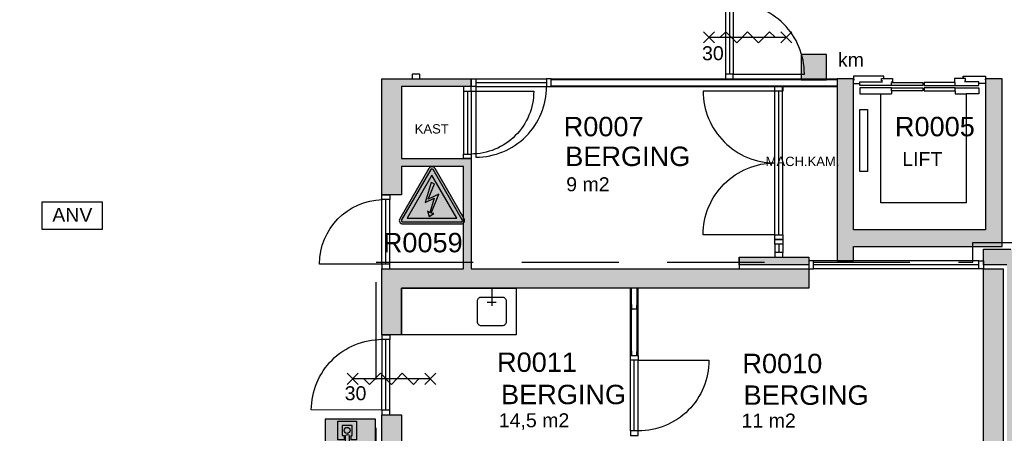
# Model space of a CAD drawing. Header units: millimetres. Extents: x 0 to 116900, y 0 to 82100.
# Tile 9 of 35: x 31585 to 44268, y 31210 to 36537. Entities that reach past the tile are written whole.
import ezdxf
from ezdxf.enums import TextEntityAlignment as Align

# ---------------------------------------------------------------- set-up
doc = ezdxf.new("R2010")
doc.units = ezdxf.units.MM
doc.header["$LTSCALE"] = 50
doc.header["$MEASUREMENT"] = 0
doc.linetypes.add('B0403', pattern=[37.5, 25, -12.5])
doc.linetypes.add('DASHED', pattern=[75, 50, -25])
doc.layers.get('0').update_dxf_attribs({"color": 8, "linetype": 'CONTINUOUS'})
for name, color, linetype in [('AA22XI--_HOUT', 9, 'CONTINUOUS'), ('AA65----_BEVEILIGING', 240, 'CONTINUOUS'), ('AC32----_BINNENKOZ', 1, 'CONTINUOUS'), ('AI65----_BEVEILIGING', 1, 'CONTINUOUS'), ('AL22XI--_HOUT', 1, 'CONTINUOUS'), ('AL65----_BEVEILIGING', 240, 'CONTINUOUS'), ('ALR3OR3-_OPPR30', 150, 'B0403'), ('AT$1A---_ALGEMEEN', 7, 'CONTINUOUS'), ('AT65---_BEVEILIGING', 7, 'CONTINUOUS'), ('LAYER01', 252, 'CONTINUOUS'), ('LAYER22', 1, 'CONTINUOUS'), ('LAYER30', 8, 'CONTINUOUS'), ('LAYER66', 5, 'DASHED'), ('LAYER73', 1, 'DASHED')]:
    doc.layers.add(name, color=color, linetype=linetype)
doc.styles.add('00_100', font='arial.ttf', dxfattribs={"height": 120})
doc.styles.add('01_100', font='arial.ttf', dxfattribs={"height": 180})
doc.styles.add('02_100', font='arial.ttf', dxfattribs={"height": 250})
doc.styles.add('03_1', font='arial.ttf', dxfattribs={"height": 3.5})

# ---------------------------------------------------------------- blocks, each defined once
blk = doc.blocks.new('P73B2-AB')
at = {"layer": 'LAYER73', "color": 1, "linetype": 'Continuous'}
for points in [[(400, 0), (400, -230)], [(340, -180), (455, -180)]]:
    blk.add_lwpolyline(points, dxfattribs=at)
blk.add_lwpolyline([(265, -115), (535, -115, -0.414214), (585, -165), (585, -435, -0.414214), (535, -485), (265, -485, -0.414214), (215, -435), (215, -165, -0.414214)], format="xyb", close=True, dxfattribs=at)
blk = doc.blocks.new('B1H-65S01L')
at = {"layer": 'AA65----_BEVEILIGING'}
blk.add_hatch(color=30, dxfattribs=at).paths.add_polyline_path([(-125, -125), (125, -125), (125, 125), (-125, 125)])
at = {"layer": 'AI65----_BEVEILIGING', "color": 250}
blk.add_lwpolyline([(125, 125), (-125, 125), (-125, -125), (125, -125)], close=True, dxfattribs=at)
blk = doc.blocks.new('A-S-65S035')
at = {"layer": 'AL65----_BEVEILIGING'}
for p, q in [((-0.71, 4.29), (0.71, 5.71)), ((-0.71, 5.71), (0.71, 4.29)), ((0, 5), (0, -5)), ((-0.71, -5.71), (0.71, -4.29)), ((-0.71, -4.29), (0.71, -5.71))]:
    blk.add_line(p, q, dxfattribs=at)
blk.add_lwpolyline([(0, 3.54), (0.71, 2.83), (-0.71, 1.41), (0.71, 0), (-0.71, -1.41), (0.71, -2.83), (0, -3.54)], dxfattribs=at)
at = {"layer": 'AT65---_BEVEILIGING', "color": 3, "style": '03_1', "width": 0.8}
blk.add_attdef('TIJD', text='', height=3.5, dxfattribs=at).set_placement((0, -7.5), align=Align.MIDDLE)
blk = doc.blocks.new('B1H-65S01C')
at = {"layer": 'AA65----_BEVEILIGING'}
h = blk.add_hatch(color=50, dxfattribs=at)
h.paths.add_polyline_path([(0, 284), (0, 307, 0.267264), (-32, 289), (-200, 0), (-173, 0), (-12, 277, -0.267264)])
h.paths.add_polyline_path([(13, 277), (174, 0), (201, 0), (33, 289, 0.267264), (0, 307), (0, 284, -0.267265)])
h.paths.add_polyline_path([(201, 0), (174, 0), (326, -263, -0.578203), (314, -284), (0, -284), (0, -307), (314, -307, 0.578203), (346, -251)])
h.paths.add_polyline_path([(-313, -284, -0.578202), (-325, -263), (-173, 0), (-200, 0), (-345, -251, 0.578202), (-313, -307), (0, -307), (0, -284)])
h = blk.add_hatch(color=250, dxfattribs=at)
edge = h.paths.add_edge_path()
edge.add_arc((-313, -270), 14.2, 149.8536, 270)
edge.add_line((-313, -284), (314, -284))
edge.add_arc((314, -270), 14.2, 270, 390.1465)
edge.add_line((326, -263), (13, 277))
edge.add_arc((0, 270), 14.2, 30.1465, 149.8536)
edge.add_line((-12, 277), (-325, -263))
h.paths.add_polyline_path([(0, 217), (-267, -243), (267, -243)], flags=16)
h = blk.add_hatch(color=50, dxfattribs=at)
h.paths.add_polyline_path([(0, 217), (-267, -243), (267, -243)])
h.paths.add_polyline_path([(24, -31), (-24, -186), (-49, -169), (-29, -225), (22, -195), (-7, -192), (75, 13), (-41, -42), (28, 123), (-10, 137), (-73, -78)], flags=16)
blk.add_hatch(color=250, dxfattribs=at).paths.add_polyline_path([(24, -31), (-24, -186), (-49, -169), (-29, -225), (22, -195), (-7, -192), (75, 13), (-41, -42), (28, 123), (-10, 137), (-73, -78)])
at = {"layer": 'AL65----_BEVEILIGING', "color": 50, "flags": 128}
blk.add_lwpolyline([(-345, -251, 0.578202), (-313, -307), (314, -307, 0.578203), (346, -251), (33, 289, 0.575648), (-32, 289)], format="xyb", close=True, dxfattribs=at)
at = {"layer": 'AL65----_BEVEILIGING', "color": 250, "flags": 128}
blk.add_lwpolyline([(-325, -263, 0.578202), (-313, -284), (314, -284, 0.578203), (326, -263), (13, 277, 0.575648), (-12, 277)], format="xyb", close=True, dxfattribs=at)
blk.add_lwpolyline([(0, 217), (-267, -243), (267, -243), (0, 217)], dxfattribs=at)
for points in [[(-267, -243), (267, -243), (0, 217), (-267, -243)], [(24, -31), (-24, -186), (-49, -169), (-29, -225), (22, -195), (-7, -192), (75, 13), (-41, -42), (28, 123), (-10, 137), (-73, -78)]]:
    blk.add_lwpolyline(points, close=True, dxfattribs=at)
blk = doc.blocks.new('P-N-32-001_1407')
at = {"layer": 'AC32----_BINNENKOZ'}
blk.add_lwpolyline([(0, 356), (773, 356), (773, 0), (0, 0)], close=True, dxfattribs=at)
at = {"layer": 'AT$1A---_ALGEMEEN', "color": 7, "style": '01_100'}
blk.add_text('ANV', height=180, dxfattribs=at).set_placement((132, 99))
blk = doc.blocks.new('A-S-65S035S')
at = {"layer": 'AL65----_BEVEILIGING'}
for p, q in [((0.71, 5.71), (-0.71, 4.29)), ((0.71, 4.29), (-0.71, 5.71)), ((0, -5), (0, 5)), ((0.71, -4.29), (-0.71, -5.71)), ((0.71, -5.71), (-0.71, -4.29))]:
    blk.add_line(p, q, dxfattribs=at)
blk.add_lwpolyline([(0, -3.54), (-0.71, -2.83), (0.71, -1.41), (-0.71, 0), (0.71, 1.41), (-0.71, 2.83), (0, 3.54)], dxfattribs=at)
at = {"layer": 'AT65---_BEVEILIGING', "color": 3, "style": '03_1', "width": 0.8}
blk.add_attdef('TIJD', text='', height=3.5, dxfattribs=at).set_placement((0.02, 7.5), align=Align.MIDDLE)
blk = doc.blocks.new('B1H-65S00K')
at = {"layer": 'AA65----_BEVEILIGING'}
h = blk.add_hatch(color=256, dxfattribs=at)
h.paths.add_polyline_path([(0, -9.8), (0, 0), (-10.3, 0), (-10.3, -19.3), (-10.3, -28.4, 0.829071), (-2.8, -28.4), (-2.8, -19.3, -0.133822)])
h.paths.add_polyline_path([(250, 0), (0, 0), (0, -9.8, -0.762289), (34.8, -20.1), (34.8, -29.1, 0.829071), (42.3, -29.1), (42.3, -27.9, -0.973711), (77.2, -26.6), (77.2, -37.6), (77.2, -46.6, 0.829071), (84.7, -46.6), (84.7, -42, -0.937999), (121.5, -37.3), (121.5, -184.9, -0.30588), (106.3, -210.2), (106.3, -229.4), (0, -229.4), (0, -250), (250, -250)])
h.paths.add_polyline_path([(250, 250), (0, 250), (0, 229.4), (61.9, 229.4), (61.9, 44.4), (7.8, 44.4), (7.8, 87.9), (18.5, 87.9), (18.5, 186), (0, 186), (0, 0), (250, 0)])
h.paths.add_polyline_path([(-123.1, 229.4), (0, 229.4), (0, 250), (-250, 250), (-250, 0), (-45.9, 0), (-45.9, 79.6, -1), (-10.3, 79.6), (-10.3, 0), (0, 0), (0, 186), (-80.7, 186), (-80.7, 87.9), (-62.2, 87.9), (-62.2, 44.4), (-123.1, 44.4)])
h.paths.add_polyline_path([(-1.1, 137.4, -1), (-61.1, 137.4, -1)], flags=16)
h.paths.add_polyline_path([(-94.8, -125.2), (-94.8, -35.4, -1), (-62.3, -35.4), (-62.3, -98.9, 1), (-45.9, -98.9), (-45.9, 0), (-250, 0), (-250, -250), (0, -250), (0, -229.4), (-55.1, -229.4, 0.175876), (-79.6, -176.2, -0.178536)])
at = {"layer": 'AI65----_BEVEILIGING'}
h = blk.add_hatch(color=255, dxfattribs=at)
h.paths.add_polyline_path([(61.9, 229.4), (-123.1, 229.4), (-123.1, 44.4), (-62.2, 44.4), (-62.2, 87.9), (-80.7, 87.9), (-80.7, 186), (18.5, 186), (18.5, 87.9), (7.8, 87.9), (7.8, 44.4), (61.9, 44.4)])
h.paths.add_polyline_path([(-1.1, 137.4, 1), (-61.1, 137.4, 1)], flags=17)
h.paths.add_polyline_path([(-10.3, 79.6, 1), (-45.9, 79.6), (-45.9, -98.9, -1), (-62.3, -98.9), (-62.3, -35.4, 1), (-94.8, -35.4), (-94.8, -125.2, 0.178536), (-79.6, -176.2, -0.175876), (-55.1, -229.4), (106.3, -229.4), (106.3, -210.2, 0.30588), (121.5, -184.9), (121.5, -37.3, 0.937999), (84.7, -42), (84.7, -46.6, -0.829071), (77.2, -46.6), (77.2, -37.6), (77.2, -26.6, 0.963386), (42.3, -27.5), (42.3, -29.1, -0.829071), (34.8, -29.1), (34.8, -19.4, 0.980219), (-2.8, -19.3), (-2.8, -28.4, -0.829071), (-10.3, -28.4), (-10.3, -19.3)])
at = {"layer": 'AA65----_BEVEILIGING'}
blk.add_lwpolyline([(-250, -250), (250, -250), (250, 250), (-250, 250)], close=True, dxfattribs=at)
at = {"layer": 'AI65----_BEVEILIGING', "color": 255, "flags": 128}
blk.add_lwpolyline([(-62.2, 44.4), (-123.1, 44.4), (-123.1, 229.4), (61.9, 229.4), (61.9, 44.4), (7.8, 44.4), (7.8, 87.9), (18.5, 87.9), (18.5, 186), (-80.7, 186), (-80.7, 87.9), (-62.2, 87.9)], close=True, dxfattribs=at)
at = {"layer": 'AI65----_BEVEILIGING', "color": 255}
blk.add_lwpolyline([(-10.3, 79.6), (-10.3, -19.3), (-10.3, -28.4, 0.829071), (-2.8, -28.4), (-2.8, -19.3, -0.997909), (34.8, -20.1), (34.8, -29.1, 0.829071), (42.3, -29.1), (42.3, -27.5, -0.963386), (77.2, -26.6), (77.2, -37.6), (77.2, -46.6, 0.829071), (84.7, -46.6), (84.7, -42, -0.937999), (121.5, -37.3), (121.5, -184.9, -0.30588), (106.3, -210.2), (106.3, -229.4), (-55.1, -229.4, 0.175876), (-79.6, -176.2, -0.178536), (-94.8, -125.2), (-94.8, -35.4, -1), (-62.3, -35.4), (-62.3, -98.9, 1), (-45.9, -98.9), (-45.9, 79.6, -1)], format="xyb", close=True, dxfattribs=at)
blk.add_circle((-31.1, 137.4), 30, dxfattribs=at)

msp = doc.modelspace()

# ---------------------------------------------------------------- hatches: boundary and pattern name
at = {"layer": 'AA22XI--_HOUT'}
h = msp.add_hatch(color=252, dxfattribs=at)
h.dxf.hatch_style = 1
h.paths.add_polyline_path([(36502.2, 35677.2), (37402.2, 35677.2), (37402.2, 35777.2), (36502.2, 35777.2), (36252.2, 35777.2), (36252.2, 34280.2), (36502.2, 34280.2), (36502.2, 34647.2), (37302.2, 34647.2), (37302.2, 33330.2), (36252.2, 33330.2), (36252.2, 32480.2), (36502.2, 32480.2), (36502.2, 33080.2), (37982.2, 33080.2), (41752.2, 33080.2), (41752.2, 33330.2), (37402.2, 33330.2), (37402.2, 34747.2), (37302.2, 34747.2), (36502.2, 34747.2)])
h.paths.add_polyline_path([(41752.2, 33429.9), (41752.2, 33480.2), (40852.4, 33480.2), (40852.4, 33380.2), (41752.2, 33380.2)], flags=17)
h = msp.add_hatch(color=252, dxfattribs=at)
h.dxf.hatch_style = 1
h.paths.add_polyline_path([(44252.2, 29705.2), (44252.2, 31650.2), (44252.2, 33330.2), (44002.2, 33330.2), (44002.2, 31650.2), (44002.2, 29705.2), (44002.2, 26180.2), (44002.2, 25580.2), (44252.2, 25580.2), (44252.2, 26180.2)], flags=17)
h.paths.add_polyline_path([(44402.2, 31650.2), (44402.2, 33380.2), (44402.2, 33480.2), (44552.2, 33480.2), (44552.2, 33580.2), (44352.2, 33580.2), (44002.2, 33580.2), (44002.2, 33480.2), (44002.2, 33380.2), (44302.2, 33380.2), (44302.2, 31650.2), (44302.2, 29705.2), (44302.2, 26180.2), (44302.2, 25530.2), (44002.2, 25530.2), (44002.2, 25430.2), (44002.2, 25330.2), (44402.2, 25330.2), (44402.2, 25430.2), (44402.2, 26180.2), (44402.2, 29705.2)])
h = msp.add_hatch(color=252, dxfattribs=at)
h.dxf.hatch_style = 1
h.paths.add_polyline_path([(36502.2, 31450.2), (36252.2, 31450.2), (36252.2, 25580.2), (36502.2, 25580.2)])
at = {"layer": 'LAYER01'}
h = msp.add_hatch(color=252, dxfattribs=at)
h.dxf.hatch_style = 1
h.paths.add_polyline_path([(42327.2, 35777.2), (42113.2, 35777.2), (42113.2, 33430), (42327.2, 33430), (42327.2, 33616.2), (44241.2, 33616.2), (44241.2, 35777.2), (44027.2, 35777.2), (44027.2, 33830.2), (42327.2, 33830.2)])

# ---------------------------------------------------------------- linework, layer by layer
at = {"layer": 'AL22XI--_HOUT'}
msp.add_line((40852.4, 33480.2), (40852.4, 33330.2), dxfattribs=at)
at = {"layer": 'ALR3OR3-_OPPR30'}
msp.add_lwpolyline([(19826.5, 23130.2), (30952.2, 23130.2), (30952.2, 26280.2), (36177.2, 26280.2), (36177.2, 33412.2), (43864.5, 33412.2), (43864.5, 33666.2), (48258.1, 33666.2)], dxfattribs=at)
at = {"layer": 'LAYER01', "color": 252}
for points in [[(40779.6, 35836.9), (41692.9, 35837, 0.414214), (40779.5, 36750.3)], [(37462.2, 35677.2), (37462.5, 34766.9, 0.414214), (38372.5, 35677.4)], [(37396.5, 35617.2), (38206.8, 35616.9, -0.414214), (37396.3, 34806.9)], [(41313.4, 35617.2), (40388.7, 35617.2, 0.414214), (41313.4, 34692.4)], [(41313.4, 33767.7), (40388.7, 33767.7, -0.414214), (41313.4, 34692.4)], [(36257.9, 33390.2), (35447.6, 33390.5, -0.4091969), (36257.9, 34220.5)], [(36252.2, 31510.2), (35341.9, 31510.5, -0.414214), (36252.4, 32420.5)], [(39554.1, 32150.4), (40464.3, 32150.4, -0.414214), (39554.1, 31240.2)]]:
    msp.add_lwpolyline(points, format="xyb", dxfattribs=at)
at = {"layer": 'LAYER01', "color": 2, "linetype": 'Continuous'}
for points in [[(36252.2, 34280.2), (36252.2, 35777.2)], [(36252.2, 35777.2), (36502.2, 35777.2)], [(36502.2, 35777.2), (37402.2, 35777.2)], [(37402.2, 35777.2), (37402.2, 35677.2)], [(36502.2, 35677.2), (36502.2, 34747.2)], [(37402.2, 35677.2), (36502.2, 35677.2)], [(36502.2, 34747.2), (37302.2, 34747.2)], [(37302.2, 34647.2), (36502.2, 34647.2)], [(36502.2, 34647.2), (36502.2, 34280.2)], [(37302.2, 34747.2), (37402.2, 34747.2)], [(37302.2, 33330.2), (37302.2, 34647.2)], [(37402.2, 34747.2), (37402.2, 33330.2)], [(36502.2, 34280.2), (36252.2, 34280.2)], [(44002.2, 33580.2), (44352.2, 33580.2)], [(44002.2, 33480.2), (44002.2, 33580.2)], [(40852.4, 33480.2), (41752.2, 33480.2)], [(40852.4, 33380.2), (40852.4, 33480.2)], [(41752.2, 33380.2), (40852.4, 33380.2)], [(41752.2, 33480.2), (41752.2, 33380.2)], [(44002.2, 33380.2), (44002.2, 33480.2)], [(44302.2, 33380.2), (44002.2, 33380.2)], [(36252.2, 33330.2), (37302.2, 33330.2)], [(36252.2, 32480.2), (36252.2, 33330.2)], [(37402.2, 33330.2), (41752.2, 33330.2)], [(41752.2, 33330.2), (41752.2, 33080.2)], [(41752.2, 33080.2), (36502.2, 33080.2)], [(36502.2, 33080.2), (36502.2, 32480.2)], [(36502.2, 32480.2), (36252.2, 32480.2)], [(36252.2, 25580.2), (36252.2, 31450.2)], [(36252.2, 31450.2), (36502.2, 31450.2)], [(36502.2, 31450.2), (36502.2, 25580.2)]]:
    msp.add_lwpolyline(points, dxfattribs=at)
at = {"layer": 'LAYER01', "color": 1, "linetype": 'Continuous'}
for points in [[(38432.2, 35777.2), (42113.2, 35777.2)], [(38432.2, 35767.2), (42113.2, 35767.2)], [(38432.2, 35687.2), (42113.2, 35687.2)], [(38432.2, 35677.2), (42113.2, 35677.2)]]:
    msp.add_lwpolyline(points, dxfattribs=at)
at = {"layer": 'LAYER01', "color": 2}
msp.add_lwpolyline([(42327.2, 35777.2), (42113.2, 35777.2), (42113.2, 33430), (42327.2, 33430), (42327.2, 33616.2), (44241.2, 33616.2), (44241.2, 35777.2), (44027.2, 35777.2), (44027.2, 33830.2), (42327.2, 33830.2)], close=True, dxfattribs=at)
at = {"layer": 'LAYER22', "color": 2, "linetype": 'Continuous'}
for points in [[(44002.2, 31650.2), (44002.2, 33330.2)], [(44002.2, 33330.2), (44252.2, 33330.2)], [(44252.2, 33330.2), (44252.2, 31650.2)], [(44002.2, 29705.2), (44002.2, 31650.2)], [(44252.2, 31650.2), (44252.2, 29705.2)]]:
    msp.add_lwpolyline(points, dxfattribs=at)
at = {"layer": 'LAYER22', "color": 1, "linetype": 'Continuous'}
for points in [[(39452.2, 32810.2), (39452.2, 33080.2)], [(39467.2, 32810.2), (39467.2, 33080.2)], [(39537.2, 32810.2), (39537.2, 33080.2)], [(39552.2, 32810.2), (39552.2, 33080.2)], [(39475.2, 32860.2), (39468.2, 32860.2), (39468.2, 32810.2), (39473.2, 32810.2), (39473.2, 32812.2), (39470.2, 32812.2), (39533.2, 32812.2), (39531.2, 32812.2), (39531.2, 32810.2), (39536.2, 32810.2), (39536.2, 32860.2), (39529.2, 32860.2)], [(39452.2, 32210.2), (39452.2, 32810.2)], [(39467.2, 32210.2), (39467.2, 32810.2)], [(39537.2, 32210.2), (39537.2, 32810.2)], [(39552.2, 32210.2), (39552.2, 32810.2)], [(39475.2, 32260.2), (39468.2, 32260.2), (39468.2, 32210.2), (39473.2, 32210.2), (39473.2, 32212.2), (39470.2, 32212.2), (39533.2, 32212.2), (39531.2, 32212.2), (39531.2, 32210.2), (39536.2, 32210.2), (39536.2, 32260.2), (39529.2, 32260.2)]]:
    msp.add_lwpolyline(points, dxfattribs=at)
at = {"layer": 'LAYER30', "color": 1, "linetype": 'Continuous'}
for points in [[(40678.2, 36750.3), (40678.2, 35836.9)], [(40727.5, 36750.3), (40727.5, 35836.9)], [(40777.2, 36750.3), (40777.2, 35836.9)], [(37462.2, 35777.2), (38372.4, 35777.2)], [(37462.2, 35727.2), (38372.4, 35727.2)], [(37462.2, 35677.2), (38372.4, 35677.4)], [(41313.4, 33767.7), (41313.4, 35677.2)], [(41413.4, 33767.7), (41413.2, 35677.2)], [(37302.2, 35617.2), (37302.2, 34806.9)], [(37352.2, 35617.2), (37352.2, 34806.9)], [(37402.2, 35617.2), (37401.9, 34806.9)], [(41363.4, 33767.7), (41363.4, 35617.2)], [(36252.2, 33390.2), (36252.2, 34220.4)], [(36302.2, 33390.2), (36301.9, 34220.4)], [(36352.2, 33390.2), (36351.9, 34220.4)], [(41313.4, 33647.7), (41313.7, 33539.9)], [(41363.4, 33647.7), (41363.4, 33539.9)], [(41413.4, 33647.7), (41413.4, 33539.9)], [(43942.2, 33430.2), (41811.9, 33429.9)], [(43942.2, 33380.2), (41811.9, 33380.2)], [(43942.2, 33330.2), (41811.9, 33330.2)], [(36252.2, 31510.2), (36252.4, 32420.4)], [(36302.2, 31510.2), (36302.2, 32420.4)], [(36352.2, 31510.2), (36352.2, 32420.4)], [(39452.2, 31240.2), (39452.4, 32150.4)], [(39502.2, 31240.2), (39502.2, 32150.4)], [(39552.2, 31240.2), (39552.2, 32150.4)]]:
    msp.add_lwpolyline(points, dxfattribs=at)
for points in [[(36737.9, 35777.2), (36737.9, 35836.9), (36638.9, 35836.9), (36638.9, 35777.2)], [(37402.2, 35777.2), (37462.2, 35777.2), (37462.2, 35677.2), (37402.2, 35677.2)], [(38432.2, 35777.2), (38372.4, 35777.2), (38372.4, 35677.4), (38432.2, 35677.4)], [(40777.2, 35777.2), (40777.2, 35836.9), (40678.2, 35836.9), (40678.2, 35777.2)], [(37302.2, 35677.2), (37302.2, 35617.2), (37402.2, 35617.2), (37402.2, 35677.2)], [(41313.4, 35617.2), (41313.4, 35677.2), (41413.4, 35677.2), (41413.4, 35617.2)], [(37302.2, 34747.2), (37302.2, 34806.9), (37401.9, 34806.9), (37401.9, 34747.2)], [(36351.9, 34280.2), (36351.9, 34220.4), (36252.2, 34220.4), (36252.2, 34280.2)], [(41313.4, 33707.7), (41313.4, 33767.7), (41413.4, 33767.7), (41413.4, 33707.7)], [(41413.4, 33707.7), (41413.4, 33647.7), (41313.4, 33647.7), (41313.4, 33707.7)], [(41413.4, 33480.2), (41413.4, 33539.9), (41313.7, 33539.9), (41313.7, 33480.2)], [(36352.2, 33330.2), (36352.2, 33390.2), (36252.2, 33390.2), (36252.2, 33330.2)], [(41752.2, 33330.2), (41811.9, 33330.2), (41811.9, 33429.9), (41752.2, 33429.9)], [(44002.2, 33330.2), (43942.2, 33330.2), (43942.2, 33430.2), (44002.2, 33430.2)], [(36352.2, 32480.2), (36352.2, 32420.4), (36252.4, 32420.4), (36252.4, 32480.2)], [(39552.2, 32210.2), (39552.2, 32150.4), (39452.4, 32150.4), (39452.4, 32210.2)], [(36352.2, 31450.2), (36352.2, 31510.2), (36252.2, 31510.2), (36252.2, 31450.2)], [(39552.2, 31180.2), (39552.2, 31240.2), (39452.2, 31240.2), (39452.2, 31180.2)]]:
    msp.add_lwpolyline(points, close=True, dxfattribs=at)
at = {"layer": 'LAYER66', "color": 2, "linetype": 'Continuous'}
for points in [[(42707.2, 35790.2), (42717.2, 35790.2), (42717.2, 35810.2), (42327.2, 35810.2), (42327.2, 35765.2), (42337.2, 35765.2)], [(42697.2, 35750.2), (42687.2, 35750.2), (42687.2, 35780.2), (42827.2, 35780.2), (42827.2, 35735.2), (42817.2, 35735.2)], [(43757.2, 35750.2), (43767.2, 35750.2), (43767.2, 35780.2), (43627.2, 35780.2), (43627.2, 35735.2), (43637.2, 35735.2)], [(43747.2, 35790.2), (43737.2, 35790.2), (43737.2, 35810.2), (44027.2, 35810.2), (44027.2, 35765.2), (44017.2, 35765.2)], [(43637.2, 35580.2), (43777.2, 35580.2), (43777.2, 34180.2), (42677.2, 34180.2), (42677.2, 35580.2), (42817.2, 35580.2)], [(42817.2, 35620.2), (42817.2, 35580.2)], [(43637.2, 35620.2), (43637.2, 35580.2)]]:
    msp.add_lwpolyline(points, dxfattribs=at)
at = {"layer": 'LAYER66', "color": 1, "linetype": 'Continuous'}
for points in [[(42327.2, 35715.2), (42407.2, 35715.2)], [(42817.2, 35690.2), (42407.2, 35690.2), (42407.2, 35735.2), (42697.2, 35735.2)], [(42817.2, 35660.2), (42407.2, 35660.2), (42407.2, 35580.2), (42677.2, 35580.2)], [(43637.2, 35690.2), (43940.2, 35690.2), (43940.2, 35735.2), (43757.2, 35735.2)], [(43637.2, 35660.2), (43940.2, 35660.2), (43940.2, 35580.2), (43777.2, 35580.2)], [(44020.2, 35715.2), (43940.2, 35715.2)]]:
    msp.add_lwpolyline(points, dxfattribs=at)
for points in [[(43217.2, 35730.2), (43217.2, 35690.2), (42817.2, 35690.2), (42817.2, 35730.2)], [(43217.2, 35660.2), (43217.2, 35620.2), (42817.2, 35620.2), (42817.2, 35660.2)], [(43237.2, 35730.2), (43237.2, 35690.2), (43637.2, 35690.2), (43637.2, 35730.2)], [(43237.2, 35660.2), (43237.2, 35620.2), (43637.2, 35620.2), (43637.2, 35660.2)]]:
    msp.add_lwpolyline(points, close=True, dxfattribs=at)
at = {"layer": 'LAYER66', "color": 2, "linetype": 'Continuous'}
msp.add_lwpolyline([(42507.2, 35380.2), (42507.2, 34580.2), (42407.2, 34580.2), (42407.2, 35380.2)], close=True, dxfattribs=at)
at = {"layer": 'LAYER73', "color": 1, "linetype": 'Continuous'}
msp.add_lwpolyline([(36502.2, 33080.2), (37982.2, 33080.2), (37982.2, 32480.2), (36502.2, 32480.2)], close=True, dxfattribs=at)

# ---------------------------------------------------------------- block references
at = {"xscale": 100, "yscale": 100, "rotation": 90}
for name, p in [('A-S-65S035', (40962.4, 36310.9)), ('A-S-65S035S', (36372.9, 31911.8))]:
    msp.add_blockref(name, p, dxfattribs=at)
for name, p, xscale, yscale, zscale in [('B1H-65S01L', (41813.9, 35926), 1.3, 1.3, 1.3), ('B1H-65S01C', (36895.5, 34274.2), 1.2, 1.2, 1.2), ('B1H-65S00K', (35843.8, 31069.1), 1.3, 1.3, 1.3)]:
    msp.add_blockref(name, p, dxfattribs=dict(xscale=xscale, yscale=yscale, zscale=zscale))
msp.add_blockref('P-N-32-001_1407', (31873.1, 33834.7))
at = {"layer": 'LAYER73'}
msp.add_blockref('P73B2-AB', (37266, 33080.2), dxfattribs=at)

# ---------------------------------------------------------------- texts
at = {"layer": 'AT$1A---_ALGEMEEN', "color": 7, "style": '01_100'}
for s, p in [('30', (40374.5, 36015.3)), ('km', (42124.8, 35930.2)), ('LIFT', (42953.8, 34652.2)), ('9 m2', (38625.1, 34327.5)), ('30', (35771.3, 31636.2)), ('14,5 m2', (37756.5, 31287.9)), ('11 m2', (40883.8, 31284.3))]:
    msp.add_text(s, height=180, dxfattribs=at).set_placement(p)
at = {"layer": 'AT$1A---_ALGEMEEN', "color": 2, "style": '02_100'}
for s, p in [('R0007', (38592.6, 35035.6)), ('R0005', (42859.2, 35035.6)), ('BERGING', (38612.7, 34652.2)), ('R0059', (36262.3, 33541.3)), ('R0011', (37734.2, 32000.8)), ('R0010', (40894.7, 31984.6)), ('BERGING', (37785.7, 31585.2)), ('BERGING', (40909.6, 31577.2))]:
    msp.add_text(s, height=250, dxfattribs=at).set_placement(p)
at = {"layer": 'AT$1A---_ALGEMEEN', "color": 1, "style": '00_100'}
for s, p in [('KAST', (36674.3, 35071.1)), ('MACH.KAM.', (41194.1, 34652.2))]:
    msp.add_text(s, height=120, dxfattribs=at).set_placement(p)

doc.saveas('drawing.dxf')
